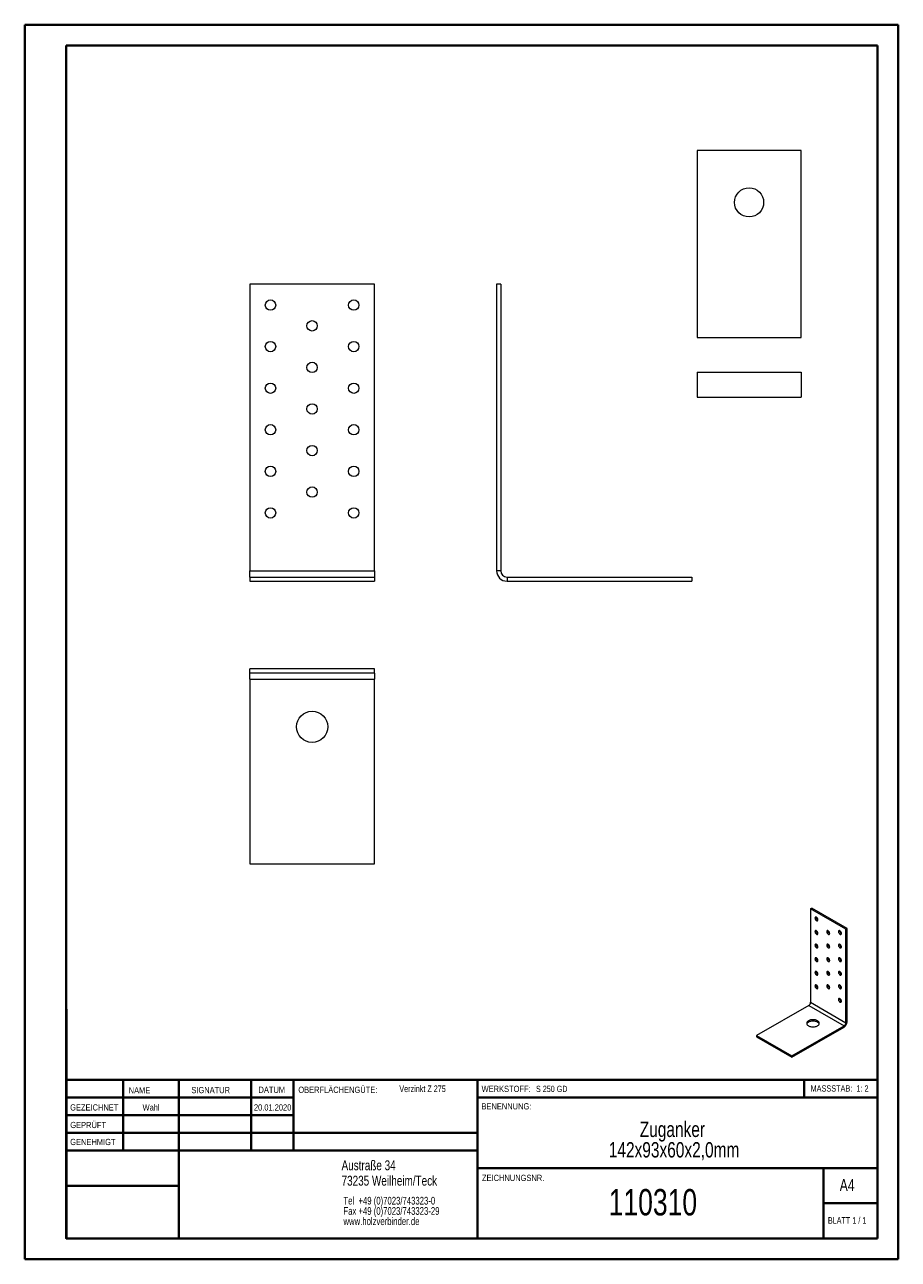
# Model space of a CAD drawing. Header units: millimetres. Extents: x 0 to 210, y 0 to 297.
import ezdxf

# ---------------------------------------------------------------- set-up
doc = ezdxf.new("R2010")
doc.units = ezdxf.units.MM
doc.styles.add('SLDTEXTSTYLE0', font='TXT', dxfattribs={"width": 0.75})
doc.styles.add('SLDTEXTSTYLE1', font='TXT', dxfattribs={"width": 0.681818})
doc.styles.add('SLDTEXTSTYLE2', font='TXT', dxfattribs={"width": 0.7})
doc.styles.add('SLDTEXTSTYLE3', font='TXT', dxfattribs={"width": 0.6875})

# ---------------------------------------------------------------- blocks, each defined once
blk = doc.blocks.new('SW_NOTE_0')
at = {"color": 0, "linetype": 'Continuous', "lineweight": 0, "char_height": 1.8521, "attachment_point": 1, "style": 'SLDTEXTSTYLE0'}
for s, insert in [('Tel  +49 (0)7023/743323-0', (0, 2.39)), ('Fax +49 (0)7023/743323-29', (0, -0.08)), ('www.holzverbinder.de', (0, -2.55))]:
    blk.add_mtext(s, dxfattribs=dict(at, insert=insert))
blk = doc.blocks.new('SW_NOTE_1')
at = {"color": 0, "linetype": 'Continuous', "lineweight": 0, "attachment_point": 2, "style": 'SLDTEXTSTYLE0'}
for s, insert, char_height in [('Zuganker', (11, 4.77), 3.704), ('142x93x60x2,0mm', (11.4, -0.16), 3.7042)]:
    blk.add_mtext(s, dxfattribs=dict(at, insert=insert, char_height=char_height))

msp = doc.modelspace()

# ---------------------------------------------------------------- linework, layer by layer
at = {"color": 7, "linetype": 'Continuous', "lineweight": 40}
for p, q in [((0.08, 0.21), (0.08, 297.21)), ((0.08, 297.21), (210.08, 297.21)), ((210.08, 0.21), (210.08, 297.21)), ((210.08, 292.21), (210.08, 297.21)), ((10.08, 292.21), (205.08, 292.21)), ((10.08, 5.21), (10.08, 292.21)), ((205.08, 5.21), (205.08, 292.21)), ((10.11, 60.37), (10.11, 5.12)), ((205.08, 43.37), (10.11, 43.37)), ((23.71, 43.37), (23.71, 26.37)), ((37.1, 43.37), (37.1, 5.12)), ((54.51, 43.37), (54.51, 26.37)), ((64.71, 26.37), (64.71, 43.37)), ((108.91, 43.37), (108.91, 5.12)), ((187.47, 39.12), (187.47, 43.37)), ((64.71, 39.1), (10.11, 39.1)), ((205.08, 39.12), (108.91, 39.12)), ((64.71, 34.87), (10.11, 34.87)), ((108.91, 30.62), (10.11, 30.62)), ((108.91, 26.37), (10.11, 26.37)), ((108.91, 22.12), (205.08, 22.12)), ((192.08, 5.21), (192.08, 22.21)), ((37.1, 17.87), (10.11, 17.87)), ((10.11, 13.71), (10.08, 13.71)), ((205.08, 13.71), (192.08, 13.71)), ((10.11, 9.46), (10.08, 9.46)), ((10.08, 5.21), (205.08, 5.21)), ((205.08, 5.21), (180.99, 5.21)), ((0.08, 0.21), (210.08, 0.21))]:
    msp.add_line(p, q, dxfattribs=at)
at = {"color": 7, "linetype": 'Continuous', "lineweight": 15}
for p, q in [((186.71, 266.97), (161.71, 266.97)), ((161.71, 266.97), (161.71, 221.97)), ((186.71, 221.97), (186.71, 266.97)), ((84.17, 234.77), (54.17, 234.77)), ((54.17, 234.77), (54.17, 165.84)), ((84.17, 165.84), (84.17, 234.77)), ((114.52, 234.77), (113.52, 234.77)), ((113.52, 234.77), (113.52, 165.84)), ((114.52, 234.77), (114.52, 165.84)), ((161.71, 221.97), (186.71, 221.97)), ((161.71, 213.65), (161.71, 207.65)), ((161.71, 213.65), (186.71, 213.65)), ((186.71, 213.65), (186.71, 207.65)), ((161.71, 207.65), (186.71, 207.65)), ((54.17, 165.84), (84.17, 165.84)), ((54.17, 164.34), (54.17, 165.84)), ((54.17, 164.34), (54.17, 163.34)), ((54.17, 164.34), (84.17, 164.34)), ((84.17, 165.84), (84.17, 164.34)), ((84.17, 164.34), (84.17, 163.34)), ((114.52, 165.84), (113.52, 165.84)), ((116.02, 164.34), (116.02, 163.34)), ((116.02, 164.34), (160.45, 164.34)), ((160.45, 164.34), (160.45, 163.34)), ((54.17, 163.34), (84.17, 163.34)), ((116.02, 163.34), (160.45, 163.34)), ((84.17, 142.25), (54.17, 142.25)), ((54.17, 141.25), (54.17, 142.25)), ((84.17, 141.25), (54.17, 141.25)), ((54.17, 139.75), (54.17, 141.25)), ((54.17, 139.75), (84.17, 139.75)), ((54.17, 139.75), (54.17, 95.32)), ((84.17, 141.25), (84.17, 142.25)), ((84.17, 141.25), (84.17, 139.75)), ((84.17, 95.32), (84.17, 139.75)), ((54.17, 95.32), (84.17, 95.32)), ((188.99, 84.55), (189.27, 84.71)), ((197.48, 79.65), (188.99, 84.55)), ((188.99, 84.55), (188.99, 62.04)), ((197.76, 79.82), (189.27, 84.71)), ((190.69, 81.86), (190.75, 81.83)), ((190.69, 78.59), (190.75, 78.56)), ((193.52, 78.59), (193.58, 78.56)), ((196.34, 78.59), (196.41, 78.56)), ((197.48, 79.65), (197.76, 79.82)), ((197.48, 57.14), (197.48, 79.65)), ((197.76, 57.3), (197.76, 79.82)), ((190.69, 75.32), (190.75, 75.29)), ((193.52, 75.32), (193.58, 75.29)), ((196.34, 75.32), (196.41, 75.29)), ((190.69, 72.06), (190.75, 72.03)), ((193.52, 72.06), (193.58, 72.03)), ((196.34, 72.06), (196.41, 72.03)), ((190.69, 68.79), (190.75, 68.76)), ((193.52, 68.79), (193.58, 68.76)), ((196.34, 68.79), (196.41, 68.76)), ((190.69, 65.53), (190.75, 65.49)), ((193.52, 65.53), (193.58, 65.5)), ((196.34, 65.53), (196.41, 65.5)), ((188.57, 61.3), (176, 54.05)), ((188.57, 61.3), (197.05, 56.4)), ((188.99, 62.04), (197.48, 57.14)), ((196.34, 62.26), (196.41, 62.23)), ((197.76, 57.3), (197.48, 57.14)), ((176, 54.05), (184.49, 49.15)), ((176, 54.05), (176, 53.72)), ((176, 53.72), (184.49, 48.82)), ((184.49, 49.15), (197.05, 56.4)), ((184.49, 48.82), (197.05, 56.08)), ((197.05, 56.08), (197.05, 56.4)), ((184.49, 49.15), (184.49, 48.82))]:
    msp.add_line(p, q, dxfattribs=at)
at = {"color": 7, "linetype": 'Continuous', "lineweight": 0}
for p, q in [((64.71, 39.12), (10.11, 39.12)), ((23.71, 5.21), (23.71, 5.12)), ((54.51, 5.21), (54.51, 5.12))]:
    msp.add_line(p, q, dxfattribs=at)
at = {"color": 7, "linetype": 'Continuous', "lineweight": 15, "flags": 128}
for points in [[(190.41, 81.69), (190.48, 81.66), (190.56, 81.64), (190.63, 81.65), (190.68, 81.69), (190.72, 81.74), (190.75, 81.81), (190.76, 81.9), (190.75, 81.99), (190.72, 82.09), (190.68, 82.2), (190.63, 82.29), (190.56, 82.38), (190.48, 82.45), (190.41, 82.51), (190.33, 82.54), (190.25, 82.56), (190.18, 82.55), (190.13, 82.52), (190.09, 82.46), (190.06, 82.39), (190.05, 82.31), (190.06, 82.21), (190.09, 82.11), (190.13, 82.01), (190.18, 81.91), (190.25, 81.82), (190.33, 81.75), (190.41, 81.69)], [(190.41, 78.43), (190.48, 78.39), (190.56, 78.38), (190.63, 78.39), (190.68, 78.42), (190.72, 78.47), (190.75, 78.55), (190.76, 78.63), (190.75, 78.73), (190.72, 78.83), (190.68, 78.93), (190.63, 79.03), (190.56, 79.11), (190.48, 79.19), (190.41, 79.24), (190.33, 79.28), (190.25, 79.29), (190.18, 79.28), (190.13, 79.25), (190.09, 79.2), (190.06, 79.12), (190.05, 79.04), (190.06, 78.94), (190.09, 78.84), (190.13, 78.74), (190.18, 78.64), (190.25, 78.56), (190.33, 78.48), (190.41, 78.43)], [(193.23, 78.43), (193.31, 78.39), (193.39, 78.38), (193.45, 78.39), (193.51, 78.42), (193.55, 78.47), (193.58, 78.55), (193.59, 78.63), (193.58, 78.73), (193.55, 78.83), (193.51, 78.93), (193.45, 79.03), (193.39, 79.11), (193.31, 79.19), (193.23, 79.24), (193.15, 79.28), (193.08, 79.29), (193.01, 79.28), (192.96, 79.25), (192.92, 79.2), (192.89, 79.13), (192.88, 79.04), (192.89, 78.94), (192.92, 78.84), (192.96, 78.74), (193.01, 78.64), (193.08, 78.56), (193.15, 78.48), (193.23, 78.43)], [(196.06, 78.43), (196.14, 78.39), (196.22, 78.38), (196.28, 78.39), (196.34, 78.42), (196.38, 78.47), (196.41, 78.55), (196.42, 78.63), (196.41, 78.73), (196.38, 78.83), (196.34, 78.93), (196.28, 79.03), (196.22, 79.11), (196.14, 79.19), (196.06, 79.24), (195.98, 79.28), (195.91, 79.29), (195.84, 79.28), (195.79, 79.25), (195.74, 79.2), (195.72, 79.13), (195.71, 79.04), (195.72, 78.94), (195.74, 78.84), (195.79, 78.74), (195.84, 78.64), (195.91, 78.56), (195.98, 78.48), (196.06, 78.43)], [(190.41, 75.16), (190.48, 75.13), (190.56, 75.11), (190.63, 75.12), (190.68, 75.15), (190.72, 75.21), (190.75, 75.28), (190.76, 75.36), (190.75, 75.46), (190.72, 75.56), (190.68, 75.66), (190.63, 75.76), (190.56, 75.85), (190.48, 75.92), (190.41, 75.98), (190.33, 76.01), (190.25, 76.03), (190.18, 76.02), (190.13, 75.98), (190.09, 75.93), (190.06, 75.86), (190.05, 75.77), (190.06, 75.68), (190.09, 75.58), (190.13, 75.47), (190.18, 75.38), (190.25, 75.29), (190.33, 75.22), (190.41, 75.16)], [(193.23, 75.16), (193.31, 75.13), (193.39, 75.11), (193.45, 75.12), (193.51, 75.15), (193.55, 75.21), (193.58, 75.28), (193.59, 75.36), (193.58, 75.46), (193.55, 75.56), (193.51, 75.66), (193.45, 75.76), (193.39, 75.85), (193.31, 75.92), (193.23, 75.98), (193.15, 76.01), (193.08, 76.03), (193.01, 76.02), (192.96, 75.98), (192.92, 75.93), (192.89, 75.86), (192.88, 75.77), (192.89, 75.68), (192.92, 75.58), (192.96, 75.47), (193.01, 75.38), (193.08, 75.29), (193.15, 75.22), (193.23, 75.16)], [(196.06, 75.16), (196.14, 75.13), (196.22, 75.11), (196.28, 75.12), (196.34, 75.16), (196.38, 75.21), (196.41, 75.28), (196.42, 75.37), (196.41, 75.46), (196.38, 75.56), (196.34, 75.66), (196.28, 75.76), (196.22, 75.85), (196.14, 75.92), (196.06, 75.98), (195.98, 76.01), (195.91, 76.03), (195.84, 76.02), (195.79, 75.98), (195.74, 75.93), (195.72, 75.86), (195.71, 75.77), (195.72, 75.68), (195.74, 75.58), (195.79, 75.47), (195.84, 75.38), (195.91, 75.29), (195.98, 75.22), (196.06, 75.16)], [(190.41, 71.89), (190.48, 71.86), (190.56, 71.85), (190.63, 71.86), (190.68, 71.89), (190.72, 71.94), (190.75, 72.01), (190.76, 72.1), (190.75, 72.19), (190.72, 72.3), (190.68, 72.4), (190.63, 72.49), (190.56, 72.58), (190.48, 72.66), (190.41, 72.71), (190.33, 72.75), (190.25, 72.76), (190.18, 72.75), (190.13, 72.72), (190.09, 72.66), (190.06, 72.59), (190.05, 72.51), (190.06, 72.41), (190.09, 72.31), (190.13, 72.21), (190.18, 72.11), (190.25, 72.02), (190.33, 71.95), (190.41, 71.89)], [(193.23, 71.89), (193.31, 71.86), (193.39, 71.85), (193.45, 71.86), (193.51, 71.89), (193.55, 71.94), (193.58, 72.01), (193.59, 72.1), (193.58, 72.19), (193.55, 72.3), (193.51, 72.4), (193.45, 72.49), (193.39, 72.58), (193.31, 72.66), (193.23, 72.71), (193.15, 72.75), (193.08, 72.76), (193.01, 72.75), (192.96, 72.72), (192.92, 72.66), (192.89, 72.59), (192.88, 72.51), (192.89, 72.41), (192.92, 72.31), (192.96, 72.21), (193.01, 72.11), (193.08, 72.02), (193.15, 71.95), (193.23, 71.89)], [(196.06, 71.89), (196.14, 71.86), (196.22, 71.85), (196.28, 71.86), (196.34, 71.89), (196.38, 71.94), (196.41, 72.01), (196.42, 72.1), (196.41, 72.2), (196.38, 72.3), (196.34, 72.4), (196.28, 72.5), (196.22, 72.58), (196.14, 72.66), (196.06, 72.71), (195.98, 72.75), (195.91, 72.76), (195.84, 72.75), (195.79, 72.72), (195.74, 72.66), (195.72, 72.59), (195.71, 72.51), (195.72, 72.41), (195.74, 72.31), (195.79, 72.21), (195.84, 72.11), (195.91, 72.02), (195.98, 71.95), (196.06, 71.89)], [(190.41, 68.63), (190.48, 68.59), (190.56, 68.58), (190.63, 68.59), (190.68, 68.62), (190.72, 68.68), (190.75, 68.75), (190.76, 68.83), (190.75, 68.93), (190.72, 69.03), (190.68, 69.13), (190.63, 69.23), (190.56, 69.32), (190.48, 69.39), (190.41, 69.44), (190.33, 69.48), (190.25, 69.49), (190.18, 69.48), (190.13, 69.45), (190.09, 69.4), (190.06, 69.33), (190.05, 69.24), (190.06, 69.14), (190.09, 69.04), (190.13, 68.94), (190.18, 68.84), (190.25, 68.76), (190.33, 68.68), (190.41, 68.63)], [(193.23, 68.63), (193.31, 68.59), (193.39, 68.58), (193.45, 68.59), (193.51, 68.62), (193.55, 68.68), (193.58, 68.75), (193.59, 68.83), (193.58, 68.93), (193.55, 69.03), (193.51, 69.13), (193.45, 69.23), (193.39, 69.32), (193.31, 69.39), (193.23, 69.45), (193.15, 69.48), (193.08, 69.49), (193.01, 69.48), (192.96, 69.45), (192.92, 69.4), (192.89, 69.33), (192.88, 69.24), (192.89, 69.14), (192.92, 69.04), (192.96, 68.94), (193.01, 68.84), (193.08, 68.76), (193.15, 68.68), (193.23, 68.63)], [(196.06, 68.63), (196.14, 68.59), (196.22, 68.58), (196.28, 68.59), (196.34, 68.62), (196.38, 68.68), (196.41, 68.75), (196.42, 68.83), (196.41, 68.93), (196.38, 69.03), (196.34, 69.13), (196.28, 69.23), (196.22, 69.32), (196.14, 69.39), (196.06, 69.45), (195.98, 69.48), (195.91, 69.49), (195.84, 69.48), (195.79, 69.45), (195.74, 69.4), (195.72, 69.33), (195.71, 69.24), (195.72, 69.15), (195.74, 69.04), (195.79, 68.94), (195.84, 68.85), (195.91, 68.76), (195.98, 68.68), (196.06, 68.63)], [(190.41, 65.36), (190.48, 65.33), (190.56, 65.31), (190.63, 65.32), (190.68, 65.36), (190.72, 65.41), (190.75, 65.48), (190.76, 65.57), (190.75, 65.66), (190.72, 65.76), (190.68, 65.87), (190.63, 65.96), (190.56, 66.05), (190.48, 66.12), (190.41, 66.18), (190.33, 66.21), (190.25, 66.23), (190.18, 66.22), (190.13, 66.18), (190.09, 66.13), (190.06, 66.06), (190.05, 65.97), (190.06, 65.88), (190.09, 65.78), (190.13, 65.68), (190.18, 65.58), (190.25, 65.49), (190.33, 65.42), (190.41, 65.36)], [(193.23, 65.36), (193.31, 65.33), (193.39, 65.31), (193.45, 65.32), (193.51, 65.36), (193.55, 65.41), (193.58, 65.48), (193.59, 65.57), (193.58, 65.66), (193.55, 65.76), (193.51, 65.87), (193.45, 65.96), (193.39, 66.05), (193.31, 66.12), (193.23, 66.18), (193.15, 66.21), (193.08, 66.23), (193.01, 66.22), (192.96, 66.18), (192.92, 66.13), (192.89, 66.06), (192.88, 65.97), (192.89, 65.88), (192.92, 65.78), (192.96, 65.68), (193.01, 65.58), (193.08, 65.49), (193.15, 65.42), (193.23, 65.36)], [(196.06, 65.36), (196.14, 65.33), (196.22, 65.31), (196.28, 65.32), (196.34, 65.36), (196.38, 65.41), (196.41, 65.48), (196.42, 65.57), (196.41, 65.66), (196.38, 65.76), (196.34, 65.87), (196.28, 65.96), (196.22, 66.05), (196.14, 66.12), (196.06, 66.18), (195.98, 66.21), (195.91, 66.23), (195.84, 66.22), (195.79, 66.18), (195.74, 66.13), (195.72, 66.06), (195.71, 65.97), (195.72, 65.88), (195.74, 65.78), (195.79, 65.68), (195.84, 65.58), (195.91, 65.49), (195.98, 65.42), (196.06, 65.36)], [(196.06, 62.1), (196.14, 62.06), (196.22, 62.05), (196.28, 62.06), (196.34, 62.09), (196.38, 62.14), (196.41, 62.21), (196.42, 62.3), (196.41, 62.4), (196.38, 62.5), (196.34, 62.6), (196.28, 62.7), (196.22, 62.78), (196.14, 62.86), (196.06, 62.91), (195.98, 62.95), (195.91, 62.96), (195.84, 62.95), (195.79, 62.92), (195.74, 62.87), (195.72, 62.79), (195.71, 62.71), (195.72, 62.61), (195.74, 62.51), (195.79, 62.41), (195.84, 62.31), (195.91, 62.23), (195.98, 62.15), (196.06, 62.1)], [(188.52, 56.37), (188.66, 56.3), (188.83, 56.24), (189, 56.19), (189.19, 56.15), (189.38, 56.13), (189.58, 56.12), (189.77, 56.13), (189.96, 56.15), (190.15, 56.19), (190.33, 56.24), (190.49, 56.3), (190.64, 56.37), (190.77, 56.46), (190.88, 56.55), (190.96, 56.66), (191.03, 56.76), (191.06, 56.87), (191.08, 56.99), (191.06, 57.1), (191.03, 57.21), (190.96, 57.32), (190.88, 57.42), (190.77, 57.51), (190.64, 57.6), (190.49, 57.67), (190.33, 57.74), (190.15, 57.79), (189.96, 57.82), (189.77, 57.85), (189.58, 57.85), (189.38, 57.85), (189.19, 57.82), (189, 57.79), (188.83, 57.74), (188.66, 57.67), (188.52, 57.6), (188.39, 57.51), (188.28, 57.42), (188.19, 57.32), (188.13, 57.21), (188.09, 57.1), (188.08, 56.99), (188.09, 56.87), (188.13, 56.76), (188.19, 56.66), (188.28, 56.55), (188.39, 56.46), (188.52, 56.37)], [(191.05, 56.82), (191.03, 56.88), (190.96, 56.99), (190.88, 57.09), (190.77, 57.19), (190.64, 57.27), (190.49, 57.35), (190.33, 57.41), (190.15, 57.46), (189.96, 57.5), (189.77, 57.52), (189.58, 57.53), (189.38, 57.52), (189.19, 57.5), (189, 57.46), (188.83, 57.41), (188.66, 57.35), (188.52, 57.27), (188.39, 57.19), (188.28, 57.09), (188.19, 56.99), (188.13, 56.88), (188.1, 56.82)]]:
    msp.add_lwpolyline(points, dxfattribs=at)
at = {"color": 7, "linetype": 'Continuous', "lineweight": 15}
for centre, radius in [((174.21, 254.47), 3.5), ((59.17, 229.77), 1.25), ((79.17, 229.77), 1.25), ((69.17, 224.77), 1.25), ((59.17, 219.77), 1.25), ((79.17, 219.77), 1.25), ((69.17, 214.77), 1.25), ((59.17, 209.77), 1.25), ((79.17, 209.77), 1.25), ((69.17, 204.77), 1.25), ((59.17, 199.77), 1.25), ((79.17, 199.77), 1.25), ((69.17, 194.77), 1.25), ((59.17, 189.77), 1.25), ((79.17, 189.77), 1.25), ((69.17, 184.77), 1.25), ((59.17, 179.77), 1.25), ((79.17, 179.77), 1.25), ((69.17, 128.32), 3.75)]:
    msp.add_circle(centre, radius, dxfattribs=at)
for centre, radius, start, end in [((116.02, 165.84), 2.5, 180, 270), ((116.02, 165.84), 1.5, 180, 270), ((191.08, 82.48), 0.739, 175.6626, 238.2299), ((191.08, 79.22), 0.739, 175.6626, 238.2299), ((193.91, 79.22), 0.739, 175.6626, 238.2299), ((196.73, 79.22), 0.739, 175.6626, 238.2299), ((191.08, 75.95), 0.739, 175.6626, 238.2299), ((193.91, 75.95), 0.739, 175.6626, 238.2299), ((196.73, 75.95), 0.739, 175.6626, 238.2299), ((191.08, 72.69), 0.739, 175.6626, 238.2299), ((193.91, 72.69), 0.739, 175.6626, 238.2299), ((196.73, 72.69), 0.739, 175.6626, 238.2299), ((191.08, 69.42), 0.739, 175.6626, 238.2299), ((193.91, 69.42), 0.739, 175.6626, 238.2299), ((196.73, 69.42), 0.739, 175.6626, 238.2299), ((191.08, 66.15), 0.739, 175.6626, 238.2299), ((193.91, 66.15), 0.739, 175.6626, 238.2299), ((196.73, 66.15), 0.739, 175.6626, 238.2299), ((196.73, 62.89), 0.739, 175.6626, 238.2299), ((188.07, 62.08), 0.922, 302.6055, 357.3945), ((196.23, 57.37), 1.53, 302.4763, 357.5237), ((196.56, 57.18), 0.922, 302.6055, 357.3945)]:
    msp.add_arc(centre, radius, start, end, dxfattribs=at)

# ---------------------------------------------------------------- block references
at = {"color": 7, "linetype": 'Continuous', "lineweight": 0}
for name, p in [('SW_NOTE_1', (144.78, 28.57)), ('SW_NOTE_0', (76.7, 12.85))]:
    msp.add_blockref(name, p, dxfattribs=at)

# ---------------------------------------------------------------- texts
for s, insert, char_height, attachment_point, style in [('NAME', (25.07, 41.62), 1.5, 1, 'SLDTEXTSTYLE0'), ('SIGNATUR', (40.14, 41.68), 1.5, 1, 'SLDTEXTSTYLE0'), ('DATUM', (56.28, 41.74), 1.5, 1, 'SLDTEXTSTYLE0'), ('OBERFLÄCHENGÜTE:', (65.86, 41.74), 1.5, 1, 'SLDTEXTSTYLE0'), ('Verzinkt Z 275', (90.14, 42.03), 1.5875, 1, 'SLDTEXTSTYLE0'), ('WERKSTOFF:', (109.91, 41.96), 1.5, 1, 'SLDTEXTSTYLE0'), ('S 250 GD', (122.99, 41.96), 1.5, 1, 'SLDTEXTSTYLE3'), ('MASSSTAB:  1: 2', (188.99, 42.07), 1.5, 1, 'SLDTEXTSTYLE2'), ('GEZEICHNET', (11, 37.51), 1.5, 1, 'SLDTEXTSTYLE0'), ('Wahl', (30.46, 37.5), 1.499, 2, 'SLDTEXTSTYLE0'), ('20.01.2020', (59.68, 37.5), 1.499, 2, 'SLDTEXTSTYLE0'), ('BENENNUNG:', (109.88, 37.77), 1.5, 1, 'SLDTEXTSTYLE0'), ('GEPRÜFT', (11.03, 33.28), 1.5, 1, 'SLDTEXTSTYLE0'), ('GENEHMIGT', (11.02, 29.19), 1.5, 1, 'SLDTEXTSTYLE0'), ('Austraße 34', (76.25, 24.02), 2.3813, 1, 'SLDTEXTSTYLE0'), ('73235 Weilheim/Teck', (76.25, 20.32), 2.3813, 1, 'SLDTEXTSTYLE0'), ('ZEICHNUNGSNR.', (110, 20.55), 1.5, 1, 'SLDTEXTSTYLE0'), ('A4', (196, 19.52), 2.91, 1, 'SLDTEXTSTYLE0'), ('110310', (151.09, 17.12), 6.35, 2, 'SLDTEXTSTYLE0'), ('BLATT 1 / 1', (193.16, 10.36), 1.5875, 1, 'SLDTEXTSTYLE1')]:
    msp.add_mtext(s, dxfattribs=dict(at, insert=insert, char_height=char_height, attachment_point=attachment_point, style=style))

doc.saveas('drawing.dxf')
